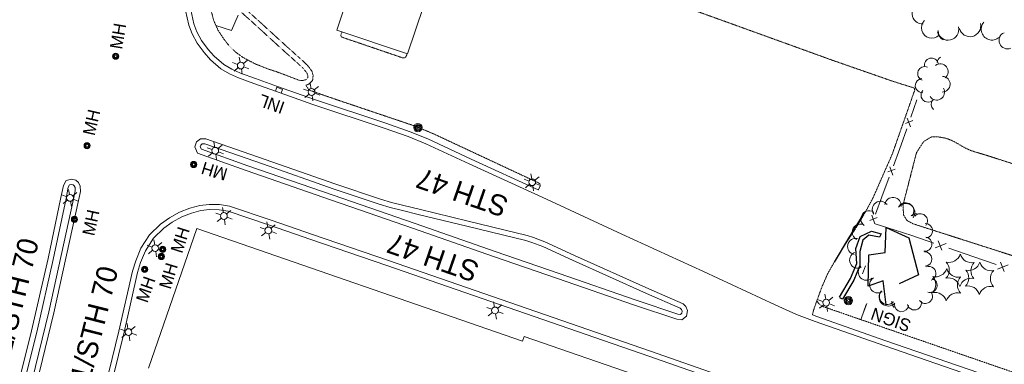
# Model space of a CAD drawing. Extents: x 189735 to 193282, y 257149 to 260388.
# Tile 20 of 31: x 190906 to 191382, y 259000 to 259166. Entities that reach past the tile are written whole.
import ezdxf
from ezdxf.enums import TextEntityAlignment as Align

# ---------------------------------------------------------------- set-up
doc = ezdxf.new("R2010")
doc.units = 0
doc.header["$MEASUREMENT"] = 0
doc.linetypes.add('Wisdot3', pattern=[0.1875, 0.125, -0.0625])
doc.linetypes.add('Wisdot5', pattern=[0.1, 0.05, -0.05])
for name, color, linetype, lineweight in [('E_BLD', 241, 'Continuous', 25), ('E_DRN_Grate', 5, 'Continuous', 15), ('E_DTM_BreakLines', 30, 'Continuous', 25), ('E_DWY', 2, 'Wisdot3', 15), ('E_LAND_Vegetation', 3, 'Continuous', 15), ('E_MISCPROP', 30, 'Continuous', 15), ('E_MISCPROP_HvyLine', 241, 'Continuous', 25), ('E_MISCPROP_Railing', 30, 'Continuous', 15), ('E_PATH_Sidewalk', 2, 'Wisdot5', 15), ('E_RDWY', 21, 'Continuous', 25), ('E_RDWY_AsphConc', 200, 'Continuous', 25), ('E_RDWY_Name', 21, 'Continuous', 15), ('E_UTL_E', 1, 'Continuous', 15), ('E_WAL', 40, 'Continuous', 25), ('PLT_Sheet_Info', 7, 'Continuous', 15)]:
    doc.layers.add(name, color=color, linetype=linetype, lineweight=lineweight)
doc.styles.add('Style-IGR_FONT_0', font='IGR_FONT_0.shx')

# ---------------------------------------------------------------- blocks, each defined once
blk = doc.blocks.new('INLT')
at = {"layer": 'E_MISCPROP_Railing', "lineweight": 0, "flags": 128}
blk.add_lwpolyline([(3, -2), (3, 0), (0, 0), (0, -2), (3, -2)], dxfattribs=at)
blk = doc.blocks.new('INL_4')
at = {"layer": 'E_MISCPROP_Railing', "lineweight": 0, "style": 'Style-IGR_FONT_0'}
blk.add_text('INL', height=6, rotation=360, dxfattribs=at).set_placement((-5.79, -2.75))
blk = doc.blocks.new('MHO_3')
at = {"layer": 'E_DRN_Grate', "lineweight": 0}
for centre, radius in [((0.04, -0.06), 1.5), ((0.04, -0.06), 1.22), ((0.04, -0.07), 0.968), ((0.01, -0.08), 0.605)]:
    blk.add_circle(centre, radius, dxfattribs=at)
blk = doc.blocks.new('MHT_3')
at = {"layer": 'E_DRN_Grate', "lineweight": 0, "style": 'Style-IGR_FONT_0'}
blk.add_text('MH', height=6, rotation=359.9999, dxfattribs=at).set_placement((-0.35, -3.06), align=Align.CENTER)
blk = doc.blocks.new('MHO_4')
at = {"layer": 'E_DRN_Grate', "lineweight": 0}
for centre, radius in [((0.04, -0.06), 1.5), ((0.04, -0.06), 1.22), ((0.04, -0.07), 0.968), ((0.01, -0.08), 0.605)]:
    blk.add_circle(centre, radius, dxfattribs=at)
blk = doc.blocks.new('MHT_4')
at = {"layer": 'E_DRN_Grate', "lineweight": 0, "style": 'Style-IGR_FONT_0'}
blk.add_text('MH', height=6, rotation=0, dxfattribs=at).set_placement((-0.35, -3.06), align=Align.CENTER)
blk = doc.blocks.new('MHO_5')
at = {"layer": 'E_DRN_Grate', "lineweight": 0}
for centre, radius in [((0.04, -0.06), 1.5), ((0.04, -0.06), 1.22), ((0.04, -0.07), 0.968), ((0.01, -0.08), 0.605)]:
    blk.add_circle(centre, radius, dxfattribs=at)
blk = doc.blocks.new('MHT_5')
at = {"layer": 'E_DRN_Grate', "lineweight": 0, "style": 'Style-IGR_FONT_0'}
blk.add_text('MH', height=6, rotation=0.0001, dxfattribs=at).set_placement((-0.35, -3.06), align=Align.CENTER)
blk = doc.blocks.new('MHO_6')
at = {"layer": 'E_DRN_Grate', "lineweight": 0}
for centre, radius in [((0.04, -0.06), 1.5), ((0.04, -0.06), 1.22), ((0.04, -0.07), 0.968), ((0.01, -0.08), 0.605)]:
    blk.add_circle(centre, radius, dxfattribs=at)
blk = doc.blocks.new('MHT_6')
at = {"layer": 'E_DRN_Grate', "lineweight": 0, "style": 'Style-IGR_FONT_0'}
blk.add_text('MH', height=6, rotation=0.0001, dxfattribs=at).set_placement((-0.35, -3.06), align=Align.CENTER)
blk = doc.blocks.new('MHO_7')
at = {"layer": 'E_DRN_Grate', "lineweight": 0}
for centre, radius in [((0.04, -0.06), 1.5), ((0.04, -0.06), 1.22), ((0.04, -0.07), 0.968), ((0.01, -0.08), 0.605)]:
    blk.add_circle(centre, radius, dxfattribs=at)
blk = doc.blocks.new('MHT_7')
at = {"layer": 'E_DRN_Grate', "lineweight": 0, "style": 'Style-IGR_FONT_0'}
blk.add_text('MH', height=6, rotation=360, dxfattribs=at).set_placement((-0.35, -3.06), align=Align.CENTER)
blk = doc.blocks.new('MHO_11')
at = {"layer": 'E_DRN_Grate', "lineweight": 0}
for centre, radius in [((0.04, -0.06), 1.5), ((0.04, -0.06), 1.22), ((0.04, -0.07), 0.968), ((0.01, -0.08), 0.605)]:
    blk.add_circle(centre, radius, dxfattribs=at)
blk = doc.blocks.new('MHT_11')
at = {"layer": 'E_DRN_Grate', "lineweight": 0, "style": 'Style-IGR_FONT_0'}
blk.add_text('MH', height=6, rotation=0.0001, dxfattribs=at).set_placement((-0.35, -3.06), align=Align.CENTER)
blk = doc.blocks.new('LTP')
at = {"layer": 'E_MISCPROP', "lineweight": 0}
for p, q in [((-1.61, 0.09), (-4.22, 0.17)), ((-0.78, 1.46), (-1.98, 3.76)), ((0.86, 1.37), (2.22, 3.6)), ((1.66, 0), (4.18, -0.06)), ((-0.86, -1.4), (-2.22, -3.59)), ((0.78, -1.44), (2.02, -3.62))]:
    blk.add_line(p, q, dxfattribs=at)
blk.add_arc((0.02, 0.01), 1.64, 0, 360, dxfattribs=at)
blk = doc.blocks.new('POLE')
at = {"layer": 'E_MISCPROP', "lineweight": 0}
for radius in [2.02, 1.51, 1.01, 0.504]:
    blk.add_circle((0.03, -0.09), radius, dxfattribs=at)
blk = doc.blocks.new('MHO_14')
at = {"layer": 'E_DRN_Grate', "lineweight": 0}
for centre, radius in [((0.04, -0.06), 1.5), ((0.04, -0.06), 1.22), ((0.04, -0.07), 0.968), ((0.01, -0.08), 0.605)]:
    blk.add_circle(centre, radius, dxfattribs=at)
blk = doc.blocks.new('MHT_12')
at = {"layer": 'E_DRN_Grate', "lineweight": 0, "style": 'Style-IGR_FONT_0'}
blk.add_text('MH', height=6, rotation=0.0001, dxfattribs=at).set_placement((-0.35, -3.06), align=Align.CENTER)
blk = doc.blocks.new('SIGN')
at = {"layer": 'E_MISCPROP', "lineweight": 0, "style": 'Style-IGR_FONT_0'}
blk.add_text('SIGN', height=6, rotation=0, dxfattribs=at).set_placement((0, 0), align=Align.MIDDLE_LEFT)
blk = doc.blocks.new('PINEL')
at = {"layer": 'E_LAND_Vegetation', "lineweight": 0}
for centre, start, end in [((-8.23, 7.26), 275.2112, 0.9761), ((2.17, 10.66), 215.2112, 300.9761), ((10.31, 3.35), 155.2112, 240.9761), ((-10.49, -3.45), 335.2112, 60.9761), ((8.05, -7.36), 95.2112, 180.9761), ((-2.35, -10.75), 35.2112, 120.9761)]:
    blk.add_arc(centre, 5.72, start, end, dxfattribs=at)

msp = doc.modelspace()

# ---------------------------------------------------------------- linework, layer by layer
at = {"layer": 'E_BLD', "lineweight": 13, "flags": 128}
msp.add_lwpolyline([(191206.58, 258993.88), (191149.73, 259013.52), (191149.73, 259013.52), (191149.73, 259013.52), (191149.73, 259013.52), (191149, 259011.4), (191149, 259011.4), (190991.59, 259065.79), (190991.59, 259065.79), (190991.59, 259065.79), (190968.26, 258998.26)], dxfattribs=at)
at = {"layer": 'E_DTM_BreakLines'}
msp.add_lwpolyline([(191324.57, 259028.79), (191323.21, 259040.53), (191315.99, 259037.84), (191316.28, 259053.03), (191324.16, 259054.14), (191324.71, 259066.19), (191335.67, 259061.28), (191340.2, 259043.32), (191330.99, 259039.07)], dxfattribs=at)
at = {"layer": 'E_DWY', "lineweight": 0, "flags": 128}
for points in [[(191105.32, 259221.78), (191119.01, 259218.52), (191117.19, 259211.6), (191138.91, 259205.83), (191179.68, 259190.35), (191212.49, 259178), (191250.88, 259164.18)], [(191041.42, 259147.83), (191034.49, 259154.01), (191021.16, 259166.18), (191008.62, 259177.39), (191003.17, 259182.4), (191001.43, 259183.06), (190999.35, 259182.89), (190998.05, 259182.13)], [(191039.75, 259145.97), (191032.82, 259152.15), (191019.49, 259164.33), (191006.94, 259175.54), (191001.83, 259180.24), (191001.07, 259180.52), (191000.12, 259180.44), (190999.48, 259180.07), (190998.81, 259179.24), (190998.54, 259177.81), (190998.31, 259174.49), (190998.63, 259170.35), (190999.68, 259166.21), (191001.78, 259161.45), (191004.72, 259156.99), (191007.35, 259153.66), (191010.51, 259150.69), (191013.82, 259148.31), (191019.89, 259145.1), (191026.22, 259142.62), (191030.57, 259141.21)], [(191289.02, 259024.02), (191289.52, 259026.16), (191290.81, 259029.87), (191293.55, 259037.4), (191296.44, 259044.02), (191300.17, 259050.48), (191304.83, 259058.04), (191309.45, 259064.99), (191313.27, 259071.32), (191318.08, 259080.04), (191327.63, 259101.7), (191338.43, 259132.46), (191338.36, 259133.46), (191328.22, 259136.64), (191298.19, 259147.09), (191250.88, 259164.18)], [(191289.02, 259024.02), (191289.52, 259026.16), (191290.81, 259029.87), (191293.55, 259037.4), (191296.44, 259044.02), (191300.17, 259050.48), (191304.83, 259058.04), (191309.45, 259064.99), (191313.27, 259071.32), (191318.08, 259080.04), (191327.63, 259101.7), (191338.43, 259132.46), (191338.36, 259133.46), (191328.22, 259136.64), (191298.19, 259147.09), (191250.88, 259164.18)], [(191289.02, 259024.02), (191289.52, 259026.16), (191290.81, 259029.87), (191293.55, 259037.4), (191296.44, 259044.02), (191300.17, 259050.48), (191304.83, 259058.04), (191309.45, 259064.99), (191313.27, 259071.32), (191318.08, 259080.04), (191327.63, 259101.7), (191338.43, 259132.46), (191338.36, 259133.46), (191328.22, 259136.64), (191298.19, 259147.09), (191250.88, 259164.18)], [(191061.69, 259160.53), (191061.21, 259159.23), (191061.17, 259158.66), (191061.52, 259158.12), (191091.03, 259148.07), (191091.82, 259148.05), (191092.61, 259148.56), (191093.19, 259150.07)], [(191044.27, 259134.92), (191045.82, 259135.46), (191047.51, 259137.27), (191047.75, 259139.66), (191047.15, 259141.66), (191046.15, 259143.05), (191044.89, 259144.61), (191041.45, 259147.8)], [(191030.57, 259141.21), (191041.11, 259137.22), (191043.04, 259137.13), (191044.41, 259137.62), (191045.11, 259138.36), (191045.21, 259139.42), (191044.88, 259140.53), (191044.15, 259141.54), (191043.06, 259142.91), (191039.75, 259145.97)], [(191055.29, 259129.19), (191045.66, 259132.58), (191044.27, 259134.92)], [(191156.55, 259084.39), (191157.52, 259086.27), (191157.48, 259086.8), (191157.17, 259087.48), (191105.87, 259111.44), (191096.79, 259115.21), (191055.29, 259129.19)], [(191501.35, 259036.59), (191479.96, 259043.57), (191471.35, 259045.99), (191460.99, 259048.37), (191451.5, 259050.95), (191443.97, 259054.54), (191437.25, 259058.25), (191432.9, 259063.35), (191429.32, 259068), (191427.45, 259071.96), (191424.34, 259077.15), (191420.93, 259081.37), (191417, 259084.68), (191411.23, 259088.23), (191404.34, 259091.06), (191372.19, 259101.33), (191365.8, 259103.24), (191362.42, 259104.77), (191359.46, 259106.54), (191356.59, 259108.1), (191353.45, 259109.28), (191349.91, 259109.92), (191346.56, 259109.92), (191342.84, 259107.78), (191339.33, 259102.38), (191332.76, 259077.03), (191333.08, 259072.17), (191334.71, 259069.58), (191337.73, 259067.95), (191436.94, 259036.22), (191443.41, 259034.24), (191461.63, 259030.92), (191466.44, 259029.86), (191469.34, 259027.86), (191471.86, 259024.97), (191473.18, 259022.58), (191474.61, 259019.76), (191476.69, 259016.9), (191478.75, 259014.42), (191481.17, 259011.95), (191483.99, 259010.03), (191487.39, 259008.14), (191487.87, 259007.51), (191488.29, 259006.66), (191474.06, 258966.02), (191514.83, 258952.16), (191517.69, 258950.67), (191518.63, 258948.55), (191518.85, 258946.38), (191518.04, 258944.49)]]:
    msp.add_lwpolyline(points, dxfattribs=at)
at = {"layer": 'E_LAND_Vegetation', "lineweight": 0}
for centre, radius, start, end in [((191342.21, 259169.42), 5.01, 93.7631, 273.7631), ((191342.21, 259169.42), 5.01, 93.7631, 273.7631), ((191342.21, 259169.42), 5.01, 93.7631, 273.7631), ((191346.7, 259162.57), 5.01, 134.6811, 314.6811), ((191346.7, 259162.57), 5.01, 134.6811, 314.6811), ((191346.7, 259162.57), 5.01, 134.6811, 314.6811), ((191354.54, 259161.79), 5.19, 193.1958, 13.1958), ((191354.54, 259161.79), 5.19, 193.1958, 13.1958), ((191354.76, 259160.97), 5.01, 176.6396, 238.0859), ((191365.15, 259163.49), 5.19, 193.1622, 13.1622), ((191365.15, 259163.49), 5.19, 193.1622, 13.1622), ((191375.76, 259161.86), 5.19, 138.9383, 318.9383), ((191383.25, 259156.48), 4.08, 113.6502, 293.6502), ((191346.56, 259144.57), 3.4, 14.5434, 194.5434), ((191346.56, 259144.57), 3.4, 14.5434, 194.5434), ((191346.56, 259144.57), 3.4, 14.5434, 194.5434), ((191352.62, 259145.39), 3.4, 119.1066, 173.1383), ((191343.27, 259140.47), 3.4, 67.7883, 247.7883), ((191343.27, 259140.47), 3.4, 67.7883, 247.7883), ((191343.27, 259140.47), 3.4, 67.7883, 247.7883), ((191350.79, 259141.42), 3.78, 307.628, 127.6127), ((191350.79, 259141.42), 3.78, 307.628, 127.6127), ((191342.11, 259134.66), 3.4, 93.7713, 273.7713), ((191342.11, 259134.66), 3.4, 93.7713, 273.7713), ((191342.11, 259134.66), 3.4, 93.7713, 273.7713), ((191351.78, 259135.36), 3.78, 268.0482, 88.0328), ((191351.78, 259135.36), 3.78, 268.0482, 88.0328), ((191344.88, 259130.09), 3.4, 137.2096, 317.2096), ((191344.88, 259130.09), 3.4, 137.2096, 317.2096), ((191344.88, 259130.09), 3.4, 137.2096, 317.2096), ((191349.07, 259131.45), 3.78, 211.8083, 31.793), ((191349.07, 259131.45), 3.78, 211.8083, 31.793), ((191349.86, 259125.61), 3.4, 140.6762, 226.1086), ((191327.97, 259076.8), 3.94, 353.6827, 173.6827), ((191327.97, 259076.8), 3.94, 353.6827, 173.6827), ((191327.97, 259076.8), 3.94, 353.6827, 173.6827), ((191321.86, 259074.95), 3.94, 35.289, 215.289), ((191321.86, 259074.95), 3.94, 35.289, 215.289), ((191321.86, 259074.95), 3.94, 35.289, 215.289), ((191334.15, 259073.46), 4.33, 323.7035, 143.7035), ((191334.15, 259073.46), 4.33, 323.7035, 143.7035), ((191334.09, 259074.16), 3.94, 323.7035, 143.7035), ((191316.35, 259070.33), 3.94, 54.2057, 234.2057), ((191316.35, 259070.33), 3.94, 54.2057, 234.2057), ((191316.35, 259070.33), 3.94, 54.2057, 234.2057), ((191339.43, 259068.91), 3.94, 88.0931, 132.3128), ((191341.17, 259069.41), 3.44, 320.0578, 140.0578), ((191341.17, 259069.41), 3.44, 320.0578, 140.0578), ((191312.17, 259063.93), 3.94, 61.0234, 241.0234), ((191312.17, 259063.93), 3.94, 61.0234, 241.0234), ((191343.69, 259064.64), 3.44, 273.7542, 93.7542), ((191343.69, 259064.64), 3.44, 273.7542, 93.7542), ((191309.96, 259057.02), 3.94, 77.9647, 257.9647), ((191309.96, 259057.02), 3.94, 77.9647, 257.9647), ((191343.32, 259058.13), 3.44, 262.1668, 82.1668), ((191343.32, 259058.13), 3.44, 262.1668, 82.1668), ((191310.92, 259050.49), 3.94, 114.6817, 294.6817), ((191310.92, 259050.49), 3.94, 114.6817, 294.6817), ((191343.31, 259050.99), 3.44, 272.5161, 92.5161), ((191343.31, 259050.99), 3.44, 272.5161, 92.5161), ((191315.11, 259044.64), 3.94, 133.0483, 313.0483), ((191315.11, 259044.64), 3.94, 133.0483, 313.0483), ((191315.11, 259044.64), 3.94, 133.0483, 313.0483), ((191345.25, 259043.96), 3.44, 289.2894, 109.2894), ((191345.25, 259043.96), 3.44, 289.2894, 109.2894), ((191320.58, 259038.55), 3.94, 122.371, 302.371), ((191320.58, 259038.55), 3.94, 122.371, 302.371), ((191320.58, 259038.55), 3.94, 122.371, 302.371), ((191345.83, 259038.28), 3.44, 251.0471, 71.0471), ((191345.83, 259038.28), 3.44, 251.0471, 71.0471), ((191325.57, 259032.6), 4.33, 137.7621, 317.7621), ((191325.57, 259032.6), 4.33, 137.7621, 317.7621), ((191325.29, 259032.96), 3.94, 137.7621, 317.7621), ((191343.56, 259032.99), 3.44, 216.3332, 36.3332), ((191343.56, 259032.99), 3.44, 216.3332, 36.3332), ((191331.29, 259030.44), 3.94, 177.4189, 224.9749), ((191332.05, 259029), 3.44, 175.661, 355.661), ((191332.05, 259029), 3.44, 175.661, 355.661), ((191338.26, 259029.84), 3.44, 194.553, 14.553), ((191338.26, 259029.84), 3.44, 194.553, 14.553)]:
    msp.add_arc(centre, radius, start, end, dxfattribs=at)
at = {"layer": 'E_MISCPROP', "lineweight": 0}
for p, q in [((191011.48, 259168.72), (191008.35, 259161.33)), ((191008.35, 259161.33), (191000.72, 259163.76)), ((191315.31, 259029.52), (191312.46, 259021.83))]:
    msp.add_line(p, q, dxfattribs=at)
at = {"layer": 'E_MISCPROP_HvyLine', "lineweight": 13, "flags": 128}
msp.add_lwpolyline([(191070.49, 259195.86), (191104.88, 259184.44), (191104.88, 259184.44), (191104.88, 259184.44), (191093.43, 259149.98), (191093.43, 259149.98), (191059.17, 259161.37), (191064.72, 259178.06), (191064.72, 259178.06), (191064.72, 259178.06), (191054.38, 259181.5), (191056.93, 259189.19), (191056.93, 259189.19), (191067.14, 259185.8), (191067.14, 259185.8), (191067.14, 259185.8)], close=True, dxfattribs=at)
at = {"layer": 'E_MISCPROP_Railing', "lineweight": 0}
for p, q in [((191337.48, 259117.86), (191333.97, 259116.43)), ((191337.48, 259117.86), (191333.97, 259116.43)), ((191337.48, 259117.86), (191333.97, 259116.43)), ((191334.79, 259118.96), (191336.43, 259114.86)), ((191334.79, 259118.96), (191336.43, 259114.86)), ((191334.79, 259118.96), (191336.43, 259114.86)), ((191329.01, 259094.37), (191325.48, 259093.02)), ((191329.01, 259094.37), (191325.48, 259093.02)), ((191329.01, 259094.37), (191325.48, 259093.02)), ((191326.35, 259095.53), (191327.91, 259091.4)), ((191326.35, 259095.53), (191327.91, 259091.4)), ((191326.35, 259095.53), (191327.91, 259091.4)), ((191320.31, 259071.01), (191316.78, 259069.65)), ((191320.31, 259071.01), (191316.78, 259069.65)), ((191320.31, 259071.01), (191316.78, 259069.65)), ((191317.64, 259072.16), (191319.2, 259068.03)), ((191317.64, 259072.16), (191319.2, 259068.03)), ((191317.64, 259072.16), (191319.2, 259068.03)), ((191348.35, 259056.31), (191353.56, 259058.44)), ((191348.35, 259056.31), (191353.56, 259058.44)), ((191349.73, 259059.75), (191351.58, 259055.29)), ((191349.73, 259059.75), (191351.58, 259055.29)), ((191378.45, 259046.03), (191383.66, 259048.16)), ((191379.83, 259049.47), (191381.68, 259045.01))]:
    msp.add_line(p, q, dxfattribs=at)
at = {"layer": 'E_MISCPROP_Railing', "lineweight": 0, "flags": 128}
for points in [[(191339.54, 259127.84), (191336.6, 259119.42)], [(191339.54, 259127.84), (191336.6, 259119.42)], [(191339.54, 259127.84), (191336.6, 259119.42)], [(191334.66, 259113.86), (191331.93, 259106.05), (191331.28, 259104.31)], [(191334.66, 259113.86), (191331.93, 259106.05), (191331.28, 259104.31)], [(191334.66, 259113.86), (191331.93, 259106.05), (191331.28, 259104.31)], [(191331.28, 259104.31), (191328.17, 259095.96)], [(191331.28, 259104.31), (191328.17, 259095.96)], [(191331.28, 259104.31), (191328.17, 259095.96)], [(191326.11, 259090.44), (191322.58, 259080.94)], [(191326.11, 259090.44), (191322.58, 259080.94)], [(191326.11, 259090.44), (191322.58, 259080.94)], [(191322.58, 259080.94), (191319.47, 259072.59)], [(191322.58, 259080.94), (191319.47, 259072.59)], [(191322.58, 259080.94), (191319.47, 259072.59)], [(191319.35, 259068.01), (191328.99, 259064.89)], [(191319.35, 259068.01), (191328.99, 259064.89)], [(191319.35, 259068.01), (191328.99, 259064.89)], [(191328.99, 259064.89), (191336.98, 259062.3)], [(191328.99, 259064.89), (191336.98, 259062.3)], [(191328.99, 259064.89), (191336.98, 259062.3)], [(191336.98, 259062.3), (191347.74, 259058.62)], [(191336.98, 259062.3), (191347.74, 259058.62)], [(191354.85, 259056.19), (191367.08, 259052.01)], [(191354.85, 259056.19), (191367.08, 259052.01)], [(191367.08, 259052.01), (191377.84, 259048.34)]]:
    msp.add_lwpolyline(points, dxfattribs=at)
at = {"layer": 'E_PATH_Sidewalk', "lineweight": 0, "flags": 128}
for points in [[(191291.12, 259030.72), (191292.3, 259029.19), (191294.13, 259028.04), (191325.91, 259017.06)], [(191291.12, 259030.72), (191292.3, 259029.19), (191294.13, 259028.04), (191325.91, 259017.06)], [(191291.12, 259030.72), (191292.3, 259029.19), (191294.13, 259028.04), (191325.91, 259017.06)], [(191474.06, 258966.02), (191417.74, 258985.36), (191325.91, 259017.06)]]:
    msp.add_lwpolyline(points, dxfattribs=at)
at = {"layer": 'E_RDWY', "lineweight": 13, "flags": 128}
for points in [[(191022.83, 259617.71), (191020.45, 259577.04), (191019.17, 259553.9), (191017.17, 259518.52), (191013.34, 259454.66), (191012.18, 259433.77), (191008.14, 259371.5), (191003, 259311.88), (190996.25, 259252.68), (190988.62, 259194.19), (190987.97, 259190.05), (190986.58, 259181.04), (190985.91, 259175.99), (190986.1, 259170.87), (190987.75, 259163.86), (190989.24, 259159.64), (190991.74, 259155.09), (190995.07, 259150.59), (190998.2, 259147.05), (191003.21, 259142.77), (191007.28, 259140.38), (191011.68, 259138.36), (191019.11, 259135.7)], [(190991.43, 259196.39), (190991.09, 259193.83), (190990.44, 259189.67), (190989.05, 259180.68), (190988.41, 259175.87), (190988.59, 259171.21), (190990.15, 259164.57), (190991.53, 259160.66), (190993.85, 259156.44), (190997.01, 259152.17), (190999.96, 259148.83), (191004.67, 259144.82), (191008.44, 259142.6), (191012.62, 259140.68), (191019.96, 259138.05)], [(191156.55, 259084.39), (191124.19, 259099.2), (191103.22, 259108.93), (191094.59, 259112.39), (191082.86, 259116.52), (191048.39, 259127.94), (191030.48, 259134.28), (191019.96, 259138.05)], [(191323.95, 259009.02), (191290.29, 259020.88), (191281.26, 259024.23), (191271.02, 259028.89), (191236.38, 259044.94), (191196.97, 259062.95), (191160.57, 259079.8), (191123.15, 259096.93), (191102.22, 259106.64), (191093.71, 259110.05), (191082.05, 259114.15), (191047.58, 259125.57), (191029.64, 259131.93), (191019.11, 259135.7)], [(191323.95, 259009.02), (191290.29, 259020.88), (191281.26, 259024.23), (191271.02, 259028.89), (191236.38, 259044.94), (191196.97, 259062.95), (191160.57, 259079.8), (191123.15, 259096.93), (191102.22, 259106.64), (191093.71, 259110.05), (191082.05, 259114.15), (191047.58, 259125.57), (191029.64, 259131.93), (191019.11, 259135.7)], [(191323.95, 259009.02), (191290.29, 259020.88), (191281.26, 259024.23), (191271.02, 259028.89), (191236.38, 259044.94), (191196.97, 259062.95), (191160.57, 259079.8), (191123.15, 259096.93), (191102.22, 259106.64), (191093.71, 259110.05), (191082.05, 259114.15), (191047.58, 259125.57), (191029.64, 259131.93), (191019.11, 259135.7)], [(191099.03, 259074.97), (191091.57, 259076.79), (191085.63, 259078.26), (191080.37, 259079.85), (191058.29, 259087.3), (191024.59, 259099.07), (190995.87, 259109.02), (190993.35, 259109.04), (190991.44, 259107.53), (190990.56, 259105.13), (190991.9, 259102.02), (191015.33, 259093.63), (191056.65, 259079.42), (191096.25, 259065.71), (191134.87, 259052.25)], [(191098.44, 259072.54), (191090.97, 259074.36), (191084.97, 259075.85), (191079.61, 259077.47), (191057.47, 259084.93), (191023.77, 259096.71), (190995.44, 259106.53), (190994.21, 259106.53), (190993.55, 259106.01), (190993.25, 259105.2), (190993.77, 259104.01), (191016.16, 259095.99), (191057.46, 259081.78), (191097.07, 259068.07), (191135.7, 259054.61)], [(190883.66, 258910.77), (190891.68, 258938.26), (190901.24, 258974.18), (190911.75, 259016.33), (190919.67, 259051.27), (190925.91, 259080.64), (190927.07, 259086.53), (190928.48, 259088.93), (190931.06, 259089.6), (190933.04, 259089.01), (190934.38, 259087.95), (190935.27, 259086.08), (190935.3, 259083.64), (190934.37, 259079.28), (190922.5, 259025)], [(190886.06, 258910.07), (190894.09, 258937.59), (190903.66, 258973.55), (190914.18, 259015.75), (190922.12, 259050.73), (190928.36, 259080.14), (190929.44, 259085.63), (190930.11, 259086.77), (190931.02, 259087), (190931.86, 259086.75), (190932.37, 259086.35), (190932.78, 259085.5), (190932.79, 259083.89), (190931.93, 259079.8), (190920.06, 259025.54)], [(190945.68, 258982.48), (190953.95, 259016.19), (190960.55, 259045.06), (190962.04, 259050.13), (190964.56, 259056.16), (190968.64, 259062.58), (190974.04, 259067.74), (190978.3, 259070.86), (190983.25, 259073.61), (190988.22, 259075.46), (190993.06, 259076.81), (190997.59, 259077.34), (191002.53, 259077.24), (191007.37, 259076.47), (191027.53, 259069.66), (191047.5, 259062.75), (191084.14, 259050.2), (191188.81, 259014.01), (191210.74, 259006.48), (191252.6, 258991.79)], [(191134.88, 259052.24), (191165.85, 259041.55), (191203.09, 259028.73), (191223.47, 259021.96), (191225.99, 259021.69), (191228.24, 259023.46), (191228.63, 259026.09), (191227.87, 259028.14), (191226.5, 259029.34), (191209.9, 259036.65), (191174.09, 259052.65), (191159.65, 259059.26), (191154.29, 259061.31), (191151.18, 259062.4), (191122.67, 259069.22), (191099.03, 259074.97)], [(190948.39, 258983.05), (190956.38, 259015.62), (190962.97, 259044.43), (190964.4, 259049.29), (190966.78, 259055), (190970.59, 259060.98), (190975.65, 259065.82), (190979.66, 259068.75), (190984.3, 259071.33), (190988.99, 259073.08), (190993.55, 259074.35), (190997.71, 259074.84), (191002.31, 259074.75), (191006.77, 259074.03), (191026.72, 259067.3), (191046.68, 259060.39), (191083.32, 259047.84), (191188, 259011.64), (191209.92, 259004.12), (191251.78, 258989.42)], [(191135.7, 259054.61), (191166.66, 259043.92), (191203.89, 259031.1), (191224.01, 259024.42), (191225.25, 259024.28), (191225.91, 259024.81), (191226.06, 259025.82), (191225.74, 259026.68), (191225.14, 259027.21), (191208.88, 259034.36), (191173.06, 259050.37), (191158.68, 259056.95), (191153.43, 259058.97), (191150.47, 259060), (191122.08, 259066.79), (191098.44, 259072.54)], [(190922.48, 259024.94), (190912.75, 258985.27), (190902.75, 258947.42), (190895.59, 258909.08), (190888.92, 258872.77), (190887.15, 258863.58), (190885.34, 258855.91), (190882.91, 258847.73), (190880.82, 258841.4), (190879.77, 258839.09), (190877.63, 258838.08), (190875.7, 258837.8), (190873.19, 258838.49), (190872.18, 258840.65), (190871.31, 258847.41), (190870.72, 258856.44), (190870.68, 258861.15), (190870.94, 258865.06), (190871.66, 258869.3), (190872.66, 258874.12), (190875.36, 258882.71), (190883.66, 258910.78)], [(190920.06, 259025.54), (190910.33, 258985.89), (190900.31, 258947.97), (190893.13, 258909.53), (190886.47, 258873.23), (190884.7, 258864.11), (190882.93, 258856.56), (190880.53, 258848.48), (190878.48, 258842.31), (190877.87, 258840.96), (190876.9, 258840.5), (190875.86, 258840.35), (190874.97, 258840.59), (190874.61, 258841.36), (190873.8, 258847.65), (190873.22, 258856.53), (190873.18, 258861.08), (190873.42, 258864.77), (190874.12, 258868.84), (190875.08, 258873.49), (190877.76, 258881.98), (190886.06, 258910.07)], [(191324.54, 259011.46), (191291.13, 259023.24), (191289.02, 259024.02)], [(191324.54, 259011.46), (191291.13, 259023.24), (191289.02, 259024.02)], [(191324.54, 259011.46), (191291.13, 259023.24), (191289.02, 259024.02)], [(191683.24, 258885.01), (191641.53, 258899.36), (191614.77, 258908.47), (191576.37, 258921.75), (191550.12, 258930.8), (191499.83, 258948.12), (191453.99, 258964.03), (191409.28, 258979.39), (191373.22, 258992.03), (191323.95, 259009.02)], [(191517.88, 258944.55), (191500.65, 258950.48), (191454.81, 258966.4), (191410.1, 258981.76), (191374.04, 258994.38), (191324.54, 259011.46)]]:
    msp.add_lwpolyline(points, dxfattribs=at)
at = {"layer": 'E_RDWY_AsphConc'}
msp.add_lwpolyline([(191299.6, 259049.41), (191306.66, 259061.08), (191314.09, 259073.07)], dxfattribs=at)
at = {"layer": 'E_UTL_E'}
msp.add_lwpolyline([(191314.72, 259047.72), (191313.14, 259043.9), (191313.14, 259043.9)], dxfattribs=at)
at = {"layer": 'E_WAL'}
msp.add_lwpolyline([(191302.04, 259032.61), (191307.34, 259041.5), (191310.49, 259048.84), (191310, 259056.06), (191312.16, 259061.88), (191317.59, 259064.4), (191322.21, 259063.14), (191321.49, 259061.54), (191316.24, 259062.48), (191313.39, 259060.16), (191311.96, 259054.62), (191311.94, 259047.83), (191309, 259040.85), (191303.53, 259031.68), (191302.18, 259032.29)], dxfattribs=at)
at = {"layer": 'PLT_Sheet_Info'}
msp.add_lwpolyline([(191314.96, 259028.98), (191312.63, 259022.05)], dxfattribs=at)

# ---------------------------------------------------------------- block references
at = {"layer": 'E_DRN_Grate', "lineweight": 0}
for name, p, rotation in [('MHT_12', (190953.48, 259158.92), 80.43807343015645), ('MHO_14', (190952.29, 259148.84), 80.43807345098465), ('MHO_5', (190974.32, 259052.17), 73.20615189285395), ('MHT_5', (190977.86, 259043.21), 73.20615182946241)]:
    msp.add_blockref(name, p, dxfattribs=dict(at, rotation=rotation))
for name, p, xscale, yscale, zscale, rotation in [('MHT_11', (190940.66, 259117.28), 0.999998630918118, 0.999998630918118, 0.999998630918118, 77.1255067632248), ('MHO_11', (190938.48, 259105.67), 0.9999986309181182, 0.9999986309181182, 0.9999986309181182, 77.12550680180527), ('MHO_3', (190990.04, 259096.52), 0.9999982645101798, 0.9999982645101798, 0.9999982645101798, 163.2083491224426), ('MHT_3', (190999.7, 259093.4), 0.99999826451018, 0.99999826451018, 0.99999826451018, 163.2083489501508), ('MHO_7', (190932.37, 259070.06), 0.9999989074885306, 0.9999989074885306, 0.9999989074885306, 77.86487638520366), ('MHT_7', (190940.36, 259068.91), 0.9999989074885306, 0.9999989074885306, 0.9999989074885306, 77.86487624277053), ('MHT_4', (190983.56, 259060.55), 1.000001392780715, 1.000001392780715, 1.000001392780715, 72.33331252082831), ('MHO_4', (190975.03, 259055.63), 1.000001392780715, 1.000001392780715, 1.000001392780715, 72.33331267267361), ('MHO_6', (190966.28, 259045.94), 1.000001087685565, 1.000001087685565, 1.000001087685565, 70.99532713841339), ('MHT_6', (190966.89, 259036.66), 1.000001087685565, 1.000001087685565, 1.000001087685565, 70.9953271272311)]:
    msp.add_blockref(name, p, dxfattribs=dict(at, xscale=xscale, yscale=yscale, zscale=zscale, rotation=rotation))
at = {"layer": 'E_LAND_Vegetation', "lineweight": 0, "xscale": 1.000001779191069, "yscale": 1.000001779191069, "zscale": 1.000001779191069}
for p, rotation in [((191360.25, 259045.51), 160.9608951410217), ((191360.25, 259045.51), 160.9608951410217), ((191353.72, 259038.53), 160.9608952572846), ((191353.72, 259038.53), 160.9608952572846), ((191369.69, 259041.62), 160.960894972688), ((191369.69, 259041.62), 160.960894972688)]:
    msp.add_blockref('PINEL', p, dxfattribs=dict(at, rotation=rotation))
at = {"layer": 'E_MISCPROP', "lineweight": 0}
for name, p, rotation in [('LTP', (191012.8, 259144.36), 161.1301564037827), ('LTP', (191047.02, 259131.58), 161.1301557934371), ('POLE', (191098.38, 259114.33), 161.1301548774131), ('LTP', (191000.47, 259103.25), 161.1301566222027), ('LTP', (191153.64, 259088.05), 161.13015389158), ('LTP', (190930.32, 259080.48), 161.1301578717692), ('LTP', (191004.67, 259071.72), 161.1301565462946), ('LTP', (191026.14, 259064.79), 161.1301561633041), ('LTP', (190971.47, 259056.22), 161.1301571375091), ('LTP', (191295.69, 259029.92), 161.1301513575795), ('LTP', (191295.69, 259029.92), 161.1301513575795), ('POLE', (191306.42, 259030.79), 161.1301511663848), ('POLE', (191306.42, 259030.79), 161.1301511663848), ('LTP', (191135.66, 259026.17), 161.1301542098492), ('LTP', (190958.57, 259015.72), 161.1301573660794)]:
    msp.add_blockref(name, p, dxfattribs=dict(at, rotation=rotation))
at = {"layer": 'E_MISCPROP', "lineweight": 0, "xscale": 1.000001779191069, "yscale": 1.000001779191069, "zscale": 1.000001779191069, "rotation": 160.9608955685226}
msp.add_blockref('SIGN', (191336.22, 259018.44), dxfattribs=at)
msp.add_blockref('SIGN', (191336.22, 259018.44), dxfattribs=at)
at = {"layer": 'E_MISCPROP_Railing', "lineweight": 0, "xscale": 1.000002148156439, "yscale": 1.000002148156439, "zscale": 1.000002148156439}
for name, p, rotation in [('INLT', (191032.34, 259130.97), 160.4921645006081), ('INL_4', (191028.19, 259125.88), 160.4921645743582)]:
    msp.add_blockref(name, p, dxfattribs=dict(at, rotation=rotation))

# ---------------------------------------------------------------- texts
at = {"layer": 'E_RDWY_Name', "style": 'Style-IGR_FONT_0'}
for s, rotation, width, p in [('STH 47', 160.9079, 0.999999, (191142.82, 259080.38)), ('USH 51/STH 70', 76.0003, 0.999764, (190892.18, 258966.5)), ('STH 47', 160.9079, 0.999999, (191128.7, 259049.02)), ('USH 51/STH 70', 75.863, 0.999761, (190930.29, 258953.03))]:
    msp.add_text(s, height=10, rotation=rotation, dxfattribs=dict(at, width=width)).set_placement(p)

doc.saveas('drawing.dxf')
